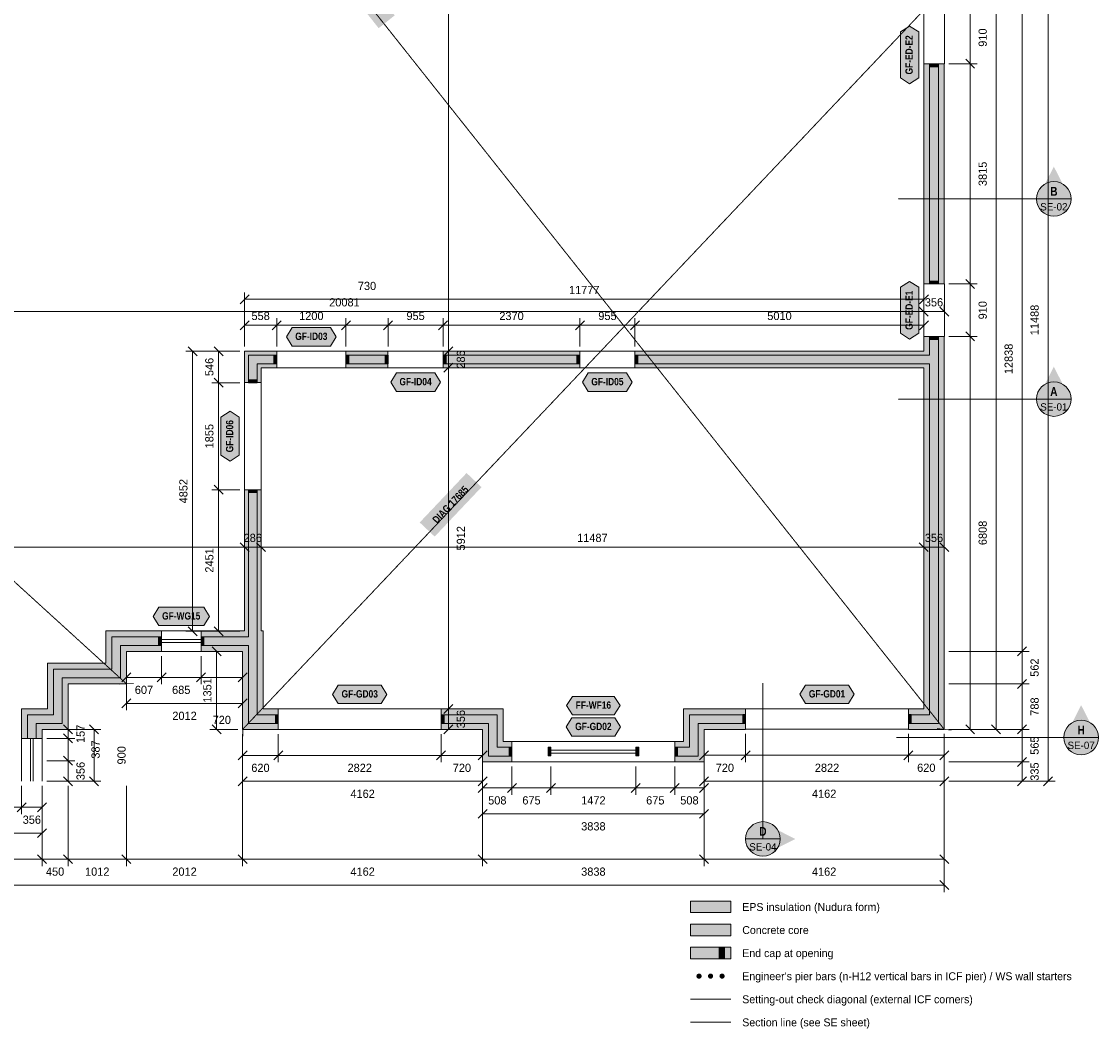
# Model space of a CAD drawing. Header units: millimetres. Extents: x -5835 to 39265, y -4604 to 35078.
# Tile 4 of 5: x 17172 to 35839, y -4319 to 13131. Entities that reach past the tile are written whole.
import ezdxf
from ezdxf.enums import TextEntityAlignment as Align

# ---------------------------------------------------------------- set-up
doc = ezdxf.new("R2010")
doc.units = ezdxf.units.MM
doc.linetypes.add('DASHED', pattern=[1.524, 1.27, -0.254])
for name, color, linetype in [('FILL-C_9E1A1A', 7, 'Continuous'), ('FILL-C_B2B2B5', 7, 'Continuous'), ('FILL-EPS', 7, 'Continuous'), ('FILL-RED', 7, 'Continuous'), ('FILL-TEAL_DK', 7, 'Continuous'), ('FILL-WHITE', 7, 'Continuous'), ('LINE-C_85297A', 7, 'Continuous'), ('LINE-C_85297A-DASH', 7, 'DASHED'), ('LINE-INK', 7, 'Continuous'), ('LINE-INK-DASH', 7, 'DASHED'), ('LINE-RED', 7, 'Continuous'), ('LINE-RED-DASH', 7, 'DASHED'), ('LINE-STEEL_GREY', 7, 'Continuous'), ('LINE-TEAL_DK', 7, 'Continuous'), ('TEXT-C_85297A', 7, 'Continuous'), ('TEXT-INK', 7, 'Continuous'), ('TEXT-RED', 7, 'Continuous'), ('TEXT-TEAL_DK', 7, 'Continuous')]:
    doc.layers.add(name, color=color, linetype=linetype)
doc.styles.add('OpenSansCondensed-Bold', font='OpenSansCondensed-Bold.ttf')

msp = doc.modelspace()

# ---------------------------------------------------------------- hatches: boundary and pattern name
at = {"layer": 'FILL-C_9E1A1A', "true_color": 0x9e1a1a}
h = msp.add_hatch(color=256, dxfattribs=at)
h.dxf.hatch_style = 1
h.paths.add_polyline_path([(28960, -3412), (28959, -3400), (28954, -3389), (28947, -3380), (28938, -3373), (28927, -3369), (28915, -3367), (28904, -3369), (28893, -3373), (28884, -3380), (28876, -3389), (28872, -3400), (28870, -3412), (28872, -3424), (28876, -3434), (28884, -3444), (28893, -3451), (28904, -3455), (28915, -3457), (28927, -3455), (28938, -3451), (28947, -3444), (28954, -3434), (28959, -3424)])
h = msp.add_hatch(color=256, dxfattribs=at)
h.dxf.hatch_style = 1
h.paths.add_polyline_path([(29160, -3412), (29159, -3400), (29154, -3389), (29147, -3380), (29138, -3373), (29127, -3369), (29115, -3367), (29104, -3369), (29093, -3373), (29084, -3380), (29076, -3389), (29072, -3400), (29070, -3412), (29072, -3424), (29076, -3434), (29084, -3444), (29093, -3451), (29104, -3455), (29115, -3457), (29127, -3455), (29138, -3451), (29147, -3444), (29154, -3434), (29159, -3424)])
h = msp.add_hatch(color=256, dxfattribs=at)
h.dxf.hatch_style = 1
h.paths.add_polyline_path([(29360, -3412), (29359, -3400), (29354, -3389), (29347, -3380), (29338, -3373), (29327, -3369), (29315, -3367), (29304, -3369), (29293, -3373), (29284, -3380), (29276, -3389), (29272, -3400), (29270, -3412), (29272, -3424), (29276, -3434), (29284, -3444), (29293, -3451), (29304, -3455), (29315, -3457), (29327, -3455), (29338, -3451), (29347, -3444), (29354, -3434), (29359, -3424)])
at = {"layer": 'FILL-C_B2B2B5', "true_color": 0xb2b2b5}
h = msp.add_hatch(color=256, dxfattribs=at)
h.dxf.hatch_style = 1
h.paths.add_polyline_path([(32912, 8583), (32912, 12398), (33064, 12398), (33064, 8583)])
h = msp.add_hatch(color=256, dxfattribs=at)
h.dxf.hatch_style = 1
h.paths.add_polyline_path([(27805, 7351), (32912, 7351), (32912, 7673), (33064, 7673), (33064, 967), (32545, 967), (32545, 1119), (32912, 1119), (32912, 7199), (27805, 7199)])
h = msp.add_hatch(color=256, dxfattribs=at)
h.dxf.hatch_style = 1
h.paths.add_polyline_path([(21595, 7199), (21257, 7199), (21257, 6873), (21104, 6873), (21104, 7351), (21595, 7351)])
h = msp.add_hatch(color=256, dxfattribs=at)
h.dxf.hatch_style = 1
h.paths.add_polyline_path([(22795, 7351), (23524, 7351), (23524, 7199), (22795, 7199)])
h = msp.add_hatch(color=256, dxfattribs=at)
h.dxf.hatch_style = 1
h.paths.add_polyline_path([(24480, 7351), (26850, 7351), (26850, 7199), (24480, 7199)])
h = msp.add_hatch(color=256, dxfattribs=at)
h.dxf.hatch_style = 1
h.paths.add_polyline_path([(20283, 2469), (21104, 2469), (21104, 5017), (21257, 5017), (21257, 2469), (21257, 2469), (21257, 1118), (21623, 1118), (21623, 966), (21105, 966), (21105, 2317), (20283, 2317)])
h = msp.add_hatch(color=256, dxfattribs=at)
h.dxf.hatch_style = 1
h.paths.add_polyline_path([(17274, 708), (17274, 1119), (17724, 1119), (17724, 1907), (18737, 1907), (18737, 2469), (19598, 2469), (19598, 2317), (18889, 2317), (18889, 1755), (17877, 1755), (17877, 967), (17426, 967), (17426, 708)])
h = msp.add_hatch(color=256, dxfattribs=at)
h.dxf.hatch_style = 1
h.paths.add_polyline_path([(25673, 402), (25267, 402), (25267, 966), (24445, 966), (24445, 1118), (25419, 1118), (25419, 554), (25673, 554)])
h = msp.add_hatch(color=256, dxfattribs=at)
h.dxf.hatch_style = 1
h.paths.add_polyline_path([(29723, 967), (28902, 967), (28902, 402), (28495, 402), (28495, 554), (28749, 554), (28749, 1119), (29723, 1119)])
h = msp.add_hatch(color=256, dxfattribs=at)
h.dxf.hatch_style = 1
h.paths.add_polyline_path([(28765, -2712), (29465, -2712), (29465, -2512), (28765, -2512)])
at = {"layer": 'FILL-EPS', "true_color": 0xccffff}
h = msp.add_hatch(color=256, dxfattribs=at)
h.dxf.hatch_style = 1
h.paths.add_polyline_path([(32810, 8583), (32810, 12398), (32912, 12398), (32912, 8583)])
h = msp.add_hatch(color=256, dxfattribs=at)
h.dxf.hatch_style = 1
h.paths.add_polyline_path([(33166, 8583), (33064, 8583), (33064, 12398), (33166, 12398)])
h = msp.add_hatch(color=256, dxfattribs=at)
h.dxf.hatch_style = 1
h.paths.add_polyline_path([(27805, 7418), (32810, 7418), (32810, 7673), (32912, 7673), (32912, 7351), (27805, 7351)])
h = msp.add_hatch(color=256, dxfattribs=at)
h.dxf.hatch_style = 1
h.paths.add_polyline_path([(33166, 7673), (33166, 865), (32545, 865), (32545, 967), (33064, 967), (33064, 7673)])
h = msp.add_hatch(color=256, dxfattribs=at)
h.dxf.hatch_style = 1
h.paths.add_polyline_path([(21595, 7351), (21104, 7351), (21104, 6873), (21038, 6873), (21038, 7418), (21595, 7418)])
h = msp.add_hatch(color=256, dxfattribs=at)
h.dxf.hatch_style = 1
h.paths.add_polyline_path([(22795, 7418), (23524, 7418), (23524, 7351), (22795, 7351)])
h = msp.add_hatch(color=256, dxfattribs=at)
h.dxf.hatch_style = 1
h.paths.add_polyline_path([(24480, 7418), (26850, 7418), (26850, 7351), (24480, 7351)])
h = msp.add_hatch(color=256, dxfattribs=at)
h.dxf.hatch_style = 1
h.paths.add_polyline_path([(21595, 7132), (21323, 7132), (21323, 6873), (21257, 6873), (21257, 7199), (21595, 7199)])
h = msp.add_hatch(color=256, dxfattribs=at)
h.dxf.hatch_style = 1
h.paths.add_polyline_path([(22795, 7132), (22795, 7199), (23524, 7199), (23524, 7132)])
h = msp.add_hatch(color=256, dxfattribs=at)
h.dxf.hatch_style = 1
h.paths.add_polyline_path([(24480, 7132), (24480, 7199), (26850, 7199), (26850, 7132)])
h = msp.add_hatch(color=256, dxfattribs=at)
h.dxf.hatch_style = 1
h.paths.add_polyline_path([(32810, 7132), (27805, 7132), (27805, 7199), (32912, 7199), (32912, 1119), (32545, 1119), (32545, 1221), (32810, 1221)])
h = msp.add_hatch(color=256, dxfattribs=at)
h.dxf.hatch_style = 1
h.paths.add_polyline_path([(20283, 2571), (20385, 2571), (21003, 2571), (21003, 2571), (21038, 2571), (21038, 5017), (21104, 5017), (21104, 2469), (20283, 2469)])
h = msp.add_hatch(color=256, dxfattribs=at)
h.dxf.hatch_style = 1
h.paths.add_polyline_path([(21323, 5017), (21323, 2571), (21359, 2571), (21359, 1220), (21623, 1220), (21623, 1118), (21257, 1118), (21257, 2469), (21257, 2469), (21257, 5017)])
h = msp.add_hatch(color=256, dxfattribs=at)
h.dxf.hatch_style = 1
h.paths.add_polyline_path([(17172, 708), (17172, 1221), (17623, 1221), (17623, 2009), (18635, 2009), (18635, 2571), (19598, 2571), (19598, 2469), (18737, 2469), (18737, 1907), (17724, 1907), (17724, 1119), (17274, 1119), (17274, 708)])
h = msp.add_hatch(color=256, dxfattribs=at)
h.dxf.hatch_style = 1
h.paths.add_polyline_path([(17426, 708), (17426, 967), (17877, 967), (17877, 1755), (18889, 1755), (18889, 2317), (19598, 2317), (19598, 2215), (18991, 2215), (18991, 1653), (17978, 1653), (17978, 865), (17528, 865), (17528, 708)])
h = msp.add_hatch(color=256, dxfattribs=at)
h.dxf.hatch_style = 1
h.paths.add_polyline_path([(21003, 2215), (20283, 2215), (20283, 2317), (21105, 2317), (21105, 966), (21623, 966), (21623, 864), (21003, 864)])
h = msp.add_hatch(color=256, dxfattribs=at)
h.dxf.hatch_style = 1
h.paths.add_polyline_path([(25521, 656), (25673, 656), (25673, 554), (25419, 554), (25419, 1118), (24445, 1118), (24445, 1220), (25521, 1220)])
h = msp.add_hatch(color=256, dxfattribs=at)
h.dxf.hatch_style = 1
h.paths.add_polyline_path([(28648, 1221), (28751, 1221), (28800, 1221), (28807, 1221), (29003, 1221), (29003, 1221), (29723, 1221), (29723, 1119), (28749, 1119), (28749, 554), (28495, 554), (28495, 656), (28648, 656)])
h = msp.add_hatch(color=256, dxfattribs=at)
h.dxf.hatch_style = 1
h.paths.add_polyline_path([(25673, 300), (25165, 300), (25165, 864), (24445, 864), (24445, 966), (25267, 966), (25267, 402), (25673, 402)])
h = msp.add_hatch(color=256, dxfattribs=at)
h.dxf.hatch_style = 1
h.paths.add_polyline_path([(29723, 865), (29003, 865), (29003, 300), (28495, 300), (28495, 402), (28902, 402), (28902, 967), (29723, 967)])
h = msp.add_hatch(color=256, dxfattribs=at)
h.dxf.hatch_style = 1
h.paths.add_polyline_path([(28765, -2312), (29465, -2312), (29465, -2112), (28765, -2112)])
h = msp.add_hatch(color=256, dxfattribs=at)
h.dxf.hatch_style = 1
h.paths.add_polyline_path([(28765, -3112), (29465, -3112), (29465, -2912), (28765, -2912)])
at = {"layer": 'FILL-RED', "true_color": 0xb81a1f}
h = msp.add_hatch(color=256, dxfattribs=at)
h.dxf.hatch_style = 1
h.paths.add_polyline_path([(35066, 10617), (34781, 10057), (35351, 10057)])
h = msp.add_hatch(color=256, dxfattribs=at)
h.dxf.hatch_style = 1
h.paths.add_polyline_path([(35066, 7149), (34781, 6589), (35351, 6589)])
h = msp.add_hatch(color=256, dxfattribs=at)
h.dxf.hatch_style = 1
h.paths.add_polyline_path([(35539, 1284), (35254, 724), (35824, 724)])
h = msp.add_hatch(color=256, dxfattribs=at)
h.dxf.hatch_style = 1
h.paths.add_polyline_path([(30583, -1035), (30023, -750), (30023, -1320)])
at = {"layer": 'FILL-TEAL_DK', "true_color": 0x006b5c}
h = msp.add_hatch(color=256, dxfattribs=at)
h.dxf.hatch_style = 1
h.paths.add_polyline_path([(32917, 12398), (32917, 12398), (32917, 12398), (33069, 12398), (33069, 12398), (33069, 12398), (33069, 12348), (33069, 12348), (33069, 12348), (32917, 12348), (32917, 12348), (32917, 12348)])
h = msp.add_hatch(color=256, dxfattribs=at)
h.dxf.hatch_style = 1
h.paths.add_polyline_path([(32917, 8633), (32917, 8633), (32917, 8633), (33069, 8633), (33069, 8633), (33069, 8633), (33069, 8583), (33069, 8583), (33069, 8583), (32917, 8583), (32917, 8583), (32917, 8583)])
h = msp.add_hatch(color=256, dxfattribs=at)
h.dxf.hatch_style = 1
h.paths.add_polyline_path([(32917, 7673), (33069, 7673), (33069, 7623), (32917, 7623)])
h = msp.add_hatch(color=256, dxfattribs=at)
h.dxf.hatch_style = 1
h.paths.add_polyline_path([(21545, 7351), (21595, 7351), (21595, 7199), (21545, 7199)])
h = msp.add_hatch(color=256, dxfattribs=at)
h.dxf.hatch_style = 1
h.paths.add_polyline_path([(22795, 7351), (22845, 7351), (22845, 7199), (22795, 7199)])
h = msp.add_hatch(color=256, dxfattribs=at)
h.dxf.hatch_style = 1
h.paths.add_polyline_path([(23475, 7351), (23525, 7351), (23525, 7199), (23475, 7199)])
h = msp.add_hatch(color=256, dxfattribs=at)
h.dxf.hatch_style = 1
h.paths.add_polyline_path([(24480, 7351), (24530, 7351), (24530, 7199), (24480, 7199)])
h = msp.add_hatch(color=256, dxfattribs=at)
h.dxf.hatch_style = 1
h.paths.add_polyline_path([(26800, 7351), (26850, 7351), (26850, 7199), (26800, 7199)])
h = msp.add_hatch(color=256, dxfattribs=at)
h.dxf.hatch_style = 1
h.paths.add_polyline_path([(27805, 7351), (27855, 7351), (27855, 7199), (27805, 7199)])
h = msp.add_hatch(color=256, dxfattribs=at)
h.dxf.hatch_style = 1
h.paths.add_polyline_path([(21104, 6872), (21104, 6872), (21104, 6922), (21104, 6922), (21104, 6922), (21256, 6922), (21256, 6922), (21256, 6922), (21256, 6872), (21256, 6872), (21256, 6872), (21104, 6872)])
h = msp.add_hatch(color=256, dxfattribs=at)
h.dxf.hatch_style = 1
h.paths.add_polyline_path([(21104, 4967), (21104, 4967), (21104, 5017), (21104, 5017), (21104, 5017), (21256, 5017), (21256, 5017), (21256, 5017), (21256, 4967), (21256, 4967), (21256, 4967), (21104, 4967)])
h = msp.add_hatch(color=256, dxfattribs=at)
h.dxf.hatch_style = 1
h.paths.add_polyline_path([(19548, 2470), (19598, 2470), (19598, 2318), (19548, 2318)])
h = msp.add_hatch(color=256, dxfattribs=at)
h.dxf.hatch_style = 1
h.paths.add_polyline_path([(20283, 2470), (20333, 2470), (20333, 2318), (20283, 2318)])
h = msp.add_hatch(color=256, dxfattribs=at)
h.dxf.hatch_style = 1
h.paths.add_polyline_path([(29673, 1120), (29723, 1120), (29723, 968), (29673, 968)])
h = msp.add_hatch(color=256, dxfattribs=at)
h.dxf.hatch_style = 1
h.paths.add_polyline_path([(32545, 1120), (32595, 1120), (32595, 968), (32545, 968)])
h = msp.add_hatch(color=256, dxfattribs=at)
h.dxf.hatch_style = 1
h.paths.add_polyline_path([(21573, 1119), (21623, 1119), (21623, 967), (21573, 967)])
h = msp.add_hatch(color=256, dxfattribs=at)
h.dxf.hatch_style = 1
h.paths.add_polyline_path([(24445, 1119), (24495, 1119), (24495, 967), (24445, 967)])
h = msp.add_hatch(color=256, dxfattribs=at)
h.dxf.hatch_style = 1
h.paths.add_polyline_path([(25623, 555), (25673, 555), (25673, 403), (25623, 403)])
h = msp.add_hatch(color=256, dxfattribs=at)
h.dxf.hatch_style = 1
h.paths.add_polyline_path([(26298, 555), (26348, 555), (26348, 403), (26298, 403)])
h = msp.add_hatch(color=256, dxfattribs=at)
h.dxf.hatch_style = 1
h.paths.add_polyline_path([(27820, 555), (27870, 555), (27870, 403), (27820, 403)])
h = msp.add_hatch(color=256, dxfattribs=at)
h.dxf.hatch_style = 1
h.paths.add_polyline_path([(28495, 555), (28545, 555), (28545, 403), (28495, 403)])
h = msp.add_hatch(color=256, dxfattribs=at)
h.dxf.hatch_style = 1
h.paths.add_polyline_path([(29265, -3112), (29355, -3112), (29355, -2912), (29265, -2912)])
at = {"layer": 'FILL-WHITE', "true_color": 0xffffff}
h = msp.add_hatch(color=256, dxfattribs=at)
h.dxf.hatch_style = 1
h.paths.add_polyline_path([(22628, 13941), (23362, 13016), (23641, 13238), (22907, 14162)])
h = msp.add_hatch(color=256, dxfattribs=at)
h.dxf.hatch_style = 1
h.paths.add_polyline_path([(32565, 12054), (32405, 12154), (32405, 12952), (32565, 13052), (32725, 12952), (32725, 12154)])
h = msp.add_hatch(color=256, dxfattribs=at)
h.dxf.hatch_style = 1
h.paths.add_polyline_path([(35366, 10057), (35355, 10135), (35325, 10207), (35278, 10269), (35216, 10317), (35143, 10347), (35066, 10357), (34988, 10347), (34916, 10317), (34853, 10269), (34806, 10207), (34776, 10135), (34766, 10057), (34776, 9979), (34806, 9907), (34853, 9845), (34916, 9797), (34988, 9767), (35066, 9757), (35143, 9767), (35216, 9797), (35278, 9845), (35325, 9907), (35355, 9979)])
h = msp.add_hatch(color=256, dxfattribs=at)
h.dxf.hatch_style = 1
h.paths.add_polyline_path([(32565, 7629), (32405, 7729), (32405, 8527), (32565, 8627), (32725, 8527), (32725, 7729)])
h = msp.add_hatch(color=256, dxfattribs=at)
h.dxf.hatch_style = 1
h.paths.add_polyline_path([(21764, 7668), (21864, 7828), (22526, 7828), (22626, 7668), (22526, 7508), (21864, 7508)])
h = msp.add_hatch(color=256, dxfattribs=at)
h.dxf.hatch_style = 1
h.paths.add_polyline_path([(23571, 6882), (23671, 7042), (24334, 7042), (24434, 6882), (24334, 6722), (23671, 6722)])
h = msp.add_hatch(color=256, dxfattribs=at)
h.dxf.hatch_style = 1
h.paths.add_polyline_path([(26896, 6882), (26996, 7042), (27659, 7042), (27759, 6882), (27659, 6722), (26996, 6722)])
h = msp.add_hatch(color=256, dxfattribs=at)
h.dxf.hatch_style = 1
h.paths.add_polyline_path([(35366, 6589), (35355, 6667), (35325, 6739), (35278, 6801), (35216, 6849), (35143, 6879), (35066, 6889), (34988, 6879), (34916, 6849), (34853, 6801), (34806, 6739), (34776, 6667), (34766, 6589), (34776, 6511), (34806, 6439), (34853, 6377), (34916, 6329), (34988, 6299), (35066, 6289), (35143, 6299), (35216, 6329), (35278, 6377), (35325, 6439), (35355, 6511)])
h = msp.add_hatch(color=256, dxfattribs=at)
h.dxf.hatch_style = 1
h.paths.add_polyline_path([(20787, 5514), (20627, 5614), (20627, 6276), (20787, 6376), (20947, 6276), (20947, 5614)])
h = msp.add_hatch(color=256, dxfattribs=at)
h.dxf.hatch_style = 1
h.paths.add_polyline_path([(24333, 4205), (25145, 5062), (24886, 5307), (24074, 4450)])
h = msp.add_hatch(color=256, dxfattribs=at)
h.dxf.hatch_style = 1
h.paths.add_polyline_path([(19451, 2822), (19551, 2982), (20330, 2982), (20430, 2822), (20330, 2662), (19551, 2662)])
h = msp.add_hatch(color=256, dxfattribs=at)
h.dxf.hatch_style = 1
h.paths.add_polyline_path([(22562, 1470), (22662, 1630), (23406, 1630), (23506, 1470), (23406, 1311), (22662, 1311)])
h = msp.add_hatch(color=256, dxfattribs=at)
h.dxf.hatch_style = 1
h.paths.add_polyline_path([(30662, 1472), (30762, 1631), (31506, 1631), (31606, 1472), (31506, 1312), (30762, 1312)])
h = msp.add_hatch(color=256, dxfattribs=at)
h.dxf.hatch_style = 1
h.paths.add_polyline_path([(26621, 1276), (26721, 1436), (27447, 1436), (27547, 1276), (27447, 1117), (26721, 1117)])
h = msp.add_hatch(color=256, dxfattribs=at)
h.dxf.hatch_style = 1
h.paths.add_polyline_path([(26612, 906), (26712, 1066), (27456, 1066), (27556, 906), (27456, 747), (26712, 747)])
h = msp.add_hatch(color=256, dxfattribs=at)
h.dxf.hatch_style = 1
h.paths.add_polyline_path([(35839, 724), (35829, 802), (35799, 874), (35751, 936), (35689, 984), (35617, 1014), (35539, 1024), (35462, 1014), (35389, 984), (35327, 936), (35279, 874), (35249, 802), (35239, 724), (35249, 646), (35279, 574), (35327, 512), (35389, 464), (35462, 434), (35539, 424), (35617, 434), (35689, 464), (35751, 512), (35799, 574), (35829, 646)])
h = msp.add_hatch(color=256, dxfattribs=at)
h.dxf.hatch_style = 1
h.paths.add_polyline_path([(30323, -1035), (30313, -957), (30283, -885), (30235, -822), (30173, -775), (30101, -745), (30023, -735), (29945, -745), (29873, -775), (29811, -822), (29763, -885), (29733, -957), (29723, -1035), (29733, -1112), (29763, -1185), (29811, -1247), (29873, -1294), (29945, -1324), (30023, -1335), (30101, -1324), (30173, -1294), (30235, -1247), (30283, -1185), (30313, -1112)])

# ---------------------------------------------------------------- linework, layer by layer
at = {"layer": 'LINE-C_85297A', "lineweight": 5}
for p, q in [((18871, 1647), (19110, 1658)), ((21006, 744), (21000, 984)), ((33285, 852), (33046, 879))]:
    msp.add_line(p, q, dxfattribs=at)
at = {"layer": 'LINE-C_85297A-DASH', "lineweight": 5}
for p, q in [((-35, 18991), (18991, 1653)), ((33166, 865), (18770, 18991)), ((21003, 864), (33166, 13703)), ((28765, -3812), (29465, -3812))]:
    msp.add_line(p, q, dxfattribs=at)
at = {"layer": 'LINE-INK', "lineweight": 5}
for p, q in [((34516, -35), (34516, 31591)), ((34966, -35), (34966, 31591)), ((24571, 864), (24571, 22591)), ((33616, 13703), (33616, 865)), ((34066, 13703), (34066, 865)), ((33246, 12398), (33736, 12398)), ((33538, 12476), (33693, 12320)), ((33538, 8661), (33693, 8505)), ((21038, 7498), (21038, 8438)), ((32815, 7498), (32815, 8438)), ((33246, 8583), (33736, 8583)), ((20960, 8240), (21115, 8396)), ((21038, 8318), (32815, 8318)), ((32737, 8240), (32893, 8396)), ((32810, 8104), (32810, 8224)), ((33166, 8104), (33166, 8224)), ((33166, 8104), (-35, 8104)), ((32888, 8026), (32732, 8181)), ((33243, 8026), (33088, 8181)), ((20960, 7790), (21115, 7946)), ((21038, 7498), (21038, 7988)), ((21038, 7868), (32815, 7868)), ((21517, 7790), (21673, 7946)), ((21595, 7498), (21595, 7988)), ((22717, 7790), (22873, 7946)), ((22795, 7498), (22795, 7988)), ((23447, 7790), (23603, 7946)), ((23525, 7498), (23525, 7988)), ((24402, 7790), (24558, 7946)), ((24480, 7498), (24480, 7988)), ((26772, 7790), (26928, 7946)), ((26850, 7498), (26850, 7988)), ((27727, 7790), (27883, 7946)), ((27805, 7498), (27805, 7988)), ((32737, 7790), (32893, 7946)), ((32815, 7498), (32815, 7988)), ((33246, 7673), (33736, 7673)), ((33538, 7751), (33693, 7595)), ((20215, 7340), (20060, 7496)), ((20665, 7340), (20510, 7496)), ((24493, 7340), (24649, 7496)), ((20958, 7418), (20018, 7418)), ((20138, 2566), (20138, 7418)), ((20958, 7418), (20468, 7418)), ((20588, 2566), (20588, 7418)), ((24571, 7418), (24691, 7418)), ((24493, 7054), (24649, 7210)), ((24571, 7132), (24691, 7132)), ((20665, 6794), (20510, 6950)), ((20958, 6872), (20468, 6872)), ((20665, 4939), (20510, 5095)), ((20958, 5017), (20468, 5017)), ((21038, 4022), (21038, 4142)), ((21323, 4022), (21323, 4142)), ((32810, 4022), (32810, 4142)), ((33166, 4022), (33166, 4142)), ((33166, 4022), (-35, 4022)), ((21115, 3944), (20960, 4099)), ((21401, 3944), (21246, 4099)), ((32888, 3944), (32732, 4099)), ((33243, 3944), (33088, 4099)), ((20215, 2488), (20060, 2644)), ((20665, 2488), (20510, 2644)), ((19598, 2572), (20283, 2572)), ((20958, 2566), (20018, 2566)), ((20958, 2566), (20468, 2566)), ((19598, 2419), (20283, 2419)), ((19598, 2369), (20283, 2369)), ((20631, 2138), (20475, 2293)), ((34438, 2138), (34593, 2293)), ((18991, 2135), (18991, 1645)), ((18991, 2135), (18991, 1195)), ((19598, 2216), (20283, 2216)), ((19598, 2135), (19598, 1645)), ((20283, 2135), (20283, 1645)), ((20923, 2215), (20433, 2215)), ((20553, 864), (20553, 2215)), ((21003, 2135), (21003, 1645)), ((21003, 2135), (21003, 1195)), ((33246, 2215), (34636, 2215)), ((19068, 1843), (18913, 1688)), ((21003, 1765), (18991, 1765)), ((19676, 1843), (19520, 1688)), ((20361, 1843), (20205, 1688)), ((21081, 1843), (20925, 1688)), ((34438, 1575), (34593, 1731)), ((33246, 1653), (34636, 1653)), ((19068, 1393), (18913, 1238)), ((21003, 1315), (18991, 1315)), ((21081, 1393), (20925, 1238)), ((24493, 1142), (24649, 1298)), ((24571, 1220), (24691, 1220)), ((17900, 943), (18056, 788)), ((18350, 943), (18506, 788)), ((20631, 787), (20475, 942)), ((24493, 787), (24649, 942)), ((33538, 943), (33693, 788)), ((33988, 943), (34143, 788)), ((34438, 788), (34593, 943)), ((17608, 865), (18098, 865)), ((17608, 865), (18548, 865)), ((17900, 786), (18056, 631)), ((17978, 865), (17978, -35)), ((18428, 865), (18428, -35)), ((20923, 864), (20433, 864)), ((21003, 784), (21003, 294)), ((21003, 784), (21003, -156)), ((21623, 784), (21623, 294)), ((24445, 784), (24445, 294)), ((24571, 864), (24691, 864)), ((25165, 784), (25165, 294)), ((25165, 784), (25165, -156)), ((29003, 785), (29003, 295)), ((29003, 785), (29003, -155)), ((29723, 785), (29723, 295)), ((32545, 785), (32545, 295)), ((33166, 785), (33166, 295)), ((33166, 785), (33166, -155)), ((33246, 865), (33736, 865)), ((33246, 865), (34186, 865)), ((33246, 865), (34636, 865)), ((17172, 321), (17172, 708)), ((17325, 321), (17325, 708)), ((17375, 321), (17375, 708)), ((17528, 321), (17528, 708)), ((17608, 708), (18098, 708)), ((26348, 656), (27820, 656)), ((17900, 399), (18056, 244)), ((21081, 492), (20925, 337)), ((25165, 414), (21003, 414)), ((21701, 492), (21545, 337)), ((24523, 492), (24367, 337)), ((25243, 492), (25088, 337)), ((26348, 504), (27820, 504)), ((26348, 454), (27820, 454)), ((29081, 493), (28925, 338)), ((33166, 415), (29003, 415)), ((29801, 493), (29645, 338)), ((32623, 493), (32467, 338)), ((33243, 493), (33088, 338)), ((34438, 223), (34593, 378)), ((17172, -35), (17172, 321)), ((17325, -35), (17325, 321)), ((17375, -35), (17375, 321)), ((17528, -35), (17528, 321)), ((17608, 321), (18098, 321)), ((25165, 220), (25165, -270)), ((25165, 220), (25165, -720)), ((25673, 220), (25673, -270)), ((26348, 301), (27820, 301)), ((26348, 220), (26348, -270)), ((27820, 220), (27820, -270)), ((28495, 220), (28495, -270)), ((29003, 220), (29003, -270)), ((29003, 220), (29003, -720)), ((33246, 300), (34636, 300)), ((17900, 43), (18056, -112)), ((18350, 43), (18506, -112)), ((21081, 42), (20925, -113)), ((25243, 42), (25088, -113)), ((29081, 43), (28925, -112)), ((33243, 43), (33088, -112)), ((34438, -112), (34593, 43)), ((34888, -112), (35043, 43)), ((17172, -115), (17172, -605)), ((17528, -115), (17528, -605)), ((17528, -115), (17528, -1055)), ((17528, -115), (17528, -1505)), ((17608, -35), (18098, -35)), ((17608, -35), (18548, -35)), ((17978, -115), (17978, -1505)), ((18991, -115), (18991, -1505)), ((25165, -36), (21003, -36)), ((21003, -115), (21003, -1505)), ((25243, -72), (25088, -227)), ((25165, -115), (25165, -1505)), ((29003, -150), (25165, -150)), ((25751, -72), (25595, -227)), ((26426, -72), (26270, -227)), ((27898, -72), (27742, -227)), ((28573, -72), (28417, -227)), ((29081, -72), (28925, -227)), ((33166, -35), (29003, -35)), ((29003, -115), (29003, -1505)), ((33166, -115), (33166, -1505)), ((33166, -115), (33166, -1955)), ((33246, -35), (34636, -35)), ((33246, -35), (35086, -35)), ((17528, -485), (14253, -485)), ((17250, -407), (17094, -562)), ((17606, -407), (17450, -562)), ((25243, -522), (25088, -677)), ((29081, -522), (28925, -677)), ((29003, -600), (25165, -600)), ((17606, -857), (17450, -1012)), ((17528, -935), (14253, -935)), ((-35, -1385), (33166, -1385)), ((17450, -1307), (17606, -1462)), ((17900, -1307), (18056, -1462)), ((18913, -1307), (19068, -1462)), ((20925, -1307), (21081, -1462)), ((25088, -1307), (25243, -1462)), ((28925, -1307), (29081, -1462)), ((33088, -1307), (33243, -1462)), ((-35, -1835), (33166, -1835)), ((33088, -1757), (33243, -1912))]:
    msp.add_line(p, q, dxfattribs=at)
for points in [[(33166, 12398), (33166, 8583), (32810, 8583), (32810, 12398)], [(32810, 1221), (32810, 7132), (27805, 7132), (27805, 7418), (32810, 7418), (32810, 7673), (33166, 7673), (33166, 865), (32545, 865), (32545, 1221)], [(21595, 7418), (21595, 7132), (21323, 7132), (21323, 6873), (21038, 6873), (21038, 7418)], [(23524, 7132), (22795, 7132), (22795, 7418), (23524, 7418)], [(26850, 7132), (24480, 7132), (24480, 7418), (26850, 7418)], [(21003, 864), (21003, 2215), (20283, 2215), (20283, 2571), (20385, 2571), (21003, 2571), (21003, 2571), (21038, 2571), (21038, 5017), (21323, 5017), (21323, 2571), (21359, 2571), (21359, 1220), (21623, 1220), (21623, 864)], [(17528, 708), (17172, 708), (17172, 1221), (17623, 1221), (17623, 2009), (18635, 2009), (18635, 2571), (19598, 2571), (19598, 2215), (18991, 2215), (18991, 1653), (17978, 1653), (17978, 865), (17528, 865)], [(25521, 1220), (25521, 656), (25673, 656), (25673, 300), (25165, 300), (25165, 864), (24445, 864), (24445, 1220)], [(28648, 656), (28648, 1221), (28751, 1221), (28800, 1221), (28807, 1221), (29003, 1221), (29003, 1221), (29723, 1221), (29723, 865), (29003, 865), (29003, 300), (28495, 300), (28495, 656)], [(28765, -2312), (29465, -2312), (29465, -2112), (28765, -2112)], [(28765, -3112), (29465, -3112), (29465, -2912), (28765, -2912)]]:
    msp.add_lwpolyline(points, close=True, dxfattribs=at)
at = {"layer": 'LINE-INK-DASH', "lineweight": 5}
for p, q in [((32815, 12398), (32815, 13308)), ((33171, 12398), (33171, 13308)), ((32815, 7673), (32815, 8583)), ((33171, 7673), (33171, 8583)), ((21595, 7418), (22795, 7418)), ((24480, 7418), (23525, 7418)), ((27805, 7418), (26850, 7418)), ((21595, 7132), (22795, 7132)), ((24480, 7132), (23525, 7132)), ((27805, 7132), (26850, 7132)), ((21037, 5017), (21037, 6872)), ((21323, 5017), (21323, 6872)), ((21623, 1220), (24445, 1220)), ((29723, 1222), (32545, 1222)), ((21623, 865), (24445, 865)), ((29723, 866), (32545, 866)), ((25673, 656), (28495, 656)), ((25673, 301), (28495, 301))]:
    msp.add_line(p, q, dxfattribs=at)
at = {"layer": 'LINE-RED', "lineweight": 5}
for p, q in [((34766, 10057), (35366, 10057)), ((34766, 6589), (35366, 6589)), ((35239, 724), (35839, 724)), ((29723, -1035), (30323, -1035))]:
    msp.add_line(p, q, dxfattribs=at)
for centre in [(35066, 10057), (35066, 6589), (35539, 724), (30023, -1035)]:
    msp.add_circle(centre, 300, dxfattribs=at)
at = {"layer": 'LINE-RED-DASH', "lineweight": 5}
for p, q in [((35066, 10057), (32366, 10057)), ((35066, 6589), (32366, 6589)), ((30023, -1035), (30023, 1665)), ((35539, 724), (32339, 724)), ((28765, -4212), (29465, -4212))]:
    msp.add_line(p, q, dxfattribs=at)
at = {"layer": 'LINE-STEEL_GREY', "lineweight": 5}
for points in [[(32912, 8583), (32912, 12398), (33064, 12398), (33064, 8583)], [(27805, 7351), (32912, 7351), (32912, 7673), (33064, 7673), (33064, 967), (32545, 967), (32545, 1119), (32912, 1119), (32912, 7199), (27805, 7199)], [(21595, 7199), (21257, 7199), (21257, 6873), (21104, 6873), (21104, 7351), (21595, 7351)], [(22795, 7351), (23524, 7351), (23524, 7199), (22795, 7199)], [(24480, 7351), (26850, 7351), (26850, 7199), (24480, 7199)], [(20283, 2469), (21104, 2469), (21104, 5017), (21257, 5017), (21257, 2469), (21257, 2469), (21257, 1118), (21623, 1118), (21623, 966), (21105, 966), (21105, 2317), (20283, 2317)], [(17274, 708), (17274, 1119), (17724, 1119), (17724, 1907), (18737, 1907), (18737, 2469), (19598, 2469), (19598, 2317), (18889, 2317), (18889, 1755), (17877, 1755), (17877, 967), (17426, 967), (17426, 708)], [(25673, 402), (25267, 402), (25267, 966), (24445, 966), (24445, 1118), (25419, 1118), (25419, 554), (25673, 554)], [(29723, 967), (28902, 967), (28902, 402), (28495, 402), (28495, 554), (28749, 554), (28749, 1119), (29723, 1119)], [(28765, -2712), (29465, -2712), (29465, -2512), (28765, -2512)]]:
    msp.add_lwpolyline(points, close=True, dxfattribs=at)
at = {"layer": 'LINE-TEAL_DK', "lineweight": 5}
for points in [[(32565, 12054), (32405, 12154), (32405, 12952), (32565, 13052), (32725, 12952), (32725, 12154)], [(32917, 12398), (32917, 12398), (32917, 12398), (33069, 12398), (33069, 12398), (33069, 12398), (33069, 12348), (33069, 12348), (33069, 12348), (32917, 12348), (32917, 12348), (32917, 12348)], [(32565, 7629), (32405, 7729), (32405, 8527), (32565, 8627), (32725, 8527), (32725, 7729)], [(32917, 8633), (32917, 8633), (32917, 8633), (33069, 8633), (33069, 8633), (33069, 8633), (33069, 8583), (33069, 8583), (33069, 8583), (32917, 8583), (32917, 8583), (32917, 8583)], [(21764, 7668), (21864, 7828), (22526, 7828), (22626, 7668), (22526, 7508), (21864, 7508)], [(32917, 7673), (33069, 7673), (33069, 7623), (32917, 7623)], [(21545, 7351), (21595, 7351), (21595, 7199), (21545, 7199)], [(22795, 7351), (22845, 7351), (22845, 7199), (22795, 7199)], [(23475, 7351), (23525, 7351), (23525, 7199), (23475, 7199)], [(24480, 7351), (24530, 7351), (24530, 7199), (24480, 7199)], [(26800, 7351), (26850, 7351), (26850, 7199), (26800, 7199)], [(27805, 7351), (27855, 7351), (27855, 7199), (27805, 7199)], [(21104, 6872), (21104, 6872), (21104, 6922), (21104, 6922), (21104, 6922), (21256, 6922), (21256, 6922), (21256, 6922), (21256, 6872), (21256, 6872), (21256, 6872), (21104, 6872)], [(23571, 6882), (23671, 7042), (24334, 7042), (24434, 6882), (24334, 6722), (23671, 6722)], [(26896, 6882), (26996, 7042), (27659, 7042), (27759, 6882), (27659, 6722), (26996, 6722)], [(20787, 5514), (20627, 5614), (20627, 6276), (20787, 6376), (20947, 6276), (20947, 5614)], [(21104, 4967), (21104, 4967), (21104, 5017), (21104, 5017), (21104, 5017), (21256, 5017), (21256, 5017), (21256, 5017), (21256, 4967), (21256, 4967), (21256, 4967), (21104, 4967)], [(19451, 2822), (19551, 2982), (20330, 2982), (20430, 2822), (20330, 2662), (19551, 2662)], [(19548, 2470), (19598, 2470), (19598, 2318), (19548, 2318)], [(20283, 2470), (20333, 2470), (20333, 2318), (20283, 2318)], [(22562, 1470), (22662, 1630), (23406, 1630), (23506, 1470), (23406, 1311), (22662, 1311)], [(30662, 1472), (30762, 1631), (31506, 1631), (31606, 1472), (31506, 1312), (30762, 1312)], [(26621, 1276), (26721, 1436), (27447, 1436), (27547, 1276), (27447, 1117), (26721, 1117)], [(29673, 1120), (29723, 1120), (29723, 968), (29673, 968)], [(32545, 1120), (32595, 1120), (32595, 968), (32545, 968)], [(21573, 1119), (21623, 1119), (21623, 967), (21573, 967)], [(24445, 1119), (24495, 1119), (24495, 967), (24445, 967)], [(26612, 906), (26712, 1066), (27456, 1066), (27556, 906), (27456, 747), (26712, 747)], [(25623, 555), (25673, 555), (25673, 403), (25623, 403)], [(26298, 555), (26348, 555), (26348, 403), (26298, 403)], [(27820, 555), (27870, 555), (27870, 403), (27820, 403)], [(28495, 555), (28545, 555), (28545, 403), (28495, 403)], [(29265, -3112), (29355, -3112), (29355, -2912), (29265, -2912)]]:
    msp.add_lwpolyline(points, close=True, dxfattribs=at)

# ---------------------------------------------------------------- texts
at = {"layer": 'TEXT-C_85297A', "style": 'OpenSansCondensed-Bold'}
msp.add_text('DIAG 17685', height=127, rotation=46.549, dxfattribs=at).set_placement((24652, 4716), align=Align.CENTER)
at = {"layer": 'TEXT-INK'}
for s, p in [('910', (33903, 12853)), ('3815', (33903, 10491)), ('910', (33903, 8128)), ('11488', (34803, 7959)), ('12838', (34353, 7284)), ('546', (20498, 7145)), ('286', (24858, 7275)), ('1855', (20498, 5945)), ('4852', (20048, 4992)), ('5912', (24858, 4176)), ('6808', (33903, 4269)), ('2451', (20498, 3792)), ('562', (34803, 1934)), ('1351', (20463, 1540)), ('788', (34803, 1259)), ('356', (24858, 1042)), ('157', (18266, 787)), ('387', (18526, 515)), ('900', (18976, 415)), ('565', (34803, 583)), ('356', (18266, 143)), ('335', (34803, 133))]:
    msp.add_text(s, height=142.2, rotation=90, dxfattribs=at).set_placement(p, align=Align.CENTER)
for s, p in [('730', (23160, 8478)), ('11777', (26926, 8408)), ('20081', (22769, 8194)), ('356', (32988, 8194)), ('558', (21316, 7958)), ('1200', (22195, 7958)), ('955', (24002, 7958)), ('2370', (25665, 7958)), ('955', (27328, 7958)), ('5010', (30310, 7958)), ('286', (21180, 4112)), ('11487', (27067, 4112)), ('356', (32988, 4112)), ('607', (19294, 1478)), ('685', (19940, 1478)), ('2012', (19997, 1028)), ('720', (20643, 958)), ('620', (21313, 127)), ('2822', (23034, 127)), ('720', (24805, 127)), ('720', (29363, 128)), ('2822', (31134, 128)), ('620', (32855, 128)), ('4162', (23084, -323)), ('4162', (31084, -322)), ('508', (25419, -437)), ('675', (26011, -437)), ('1472', (27084, -437)), ('675', (28158, -437)), ('508', (28749, -437)), ('356', (17350, -772)), ('3838', (27084, -887)), ('450', (17753, -1672)), ('1012', (18484, -1672)), ('2012', (19997, -1672)), ('4162', (23084, -1672)), ('3838', (27084, -1672)), ('4162', (31084, -1672))]:
    msp.add_text(s, height=142.2, dxfattribs=at).set_placement(p, align=Align.CENTER)
for s, p in [('EPS insulation (Nudura form)', (29665, -2282)), ('Concrete core', (29665, -2682)), ('End cap at opening', (29665, -3082)), ("Engineer's pier bars (n-H12 vertical bars in ICF pier) / WS wall starters", (29665, -3482)), ('Setting-out check diagonal (external ICF corners)', (29665, -3882)), ('Section line (see SE sheet)', (29665, -4282))]:
    msp.add_text(s, height=137.16, dxfattribs=at).set_placement(p)
at = {"layer": 'TEXT-RED', "style": 'OpenSansCondensed-Bold'}
for s, p in [('B', (35066, 10112)), ('A', (35066, 6644)), ('H', (35539, 779)), ('D', (30023, -980))]:
    msp.add_text(s, height=152, dxfattribs=at).set_placement(p, align=Align.CENTER)
at = {"layer": 'TEXT-RED'}
for s, p in [('SE-02', (35066, 9857)), ('SE-01', (35066, 6389)), ('SE-07', (35539, 524)), ('SE-04', (30023, -1235))]:
    msp.add_text(s, height=127, dxfattribs=at).set_placement(p, align=Align.CENTER)
at = {"layer": 'TEXT-TEAL_DK', "style": 'OpenSansCondensed-Bold'}
for s, p in [('GF-ED-E2', (32620, 12553)), ('GF-ED-E1', (32620, 8128)), ('GF-ID06', (20842, 5945))]:
    msp.add_text(s, height=127, rotation=90, dxfattribs=at).set_placement(p, align=Align.CENTER)
for s, p in [('GF-ID03', (22195, 7613)), ('GF-ID04', (24002, 6827)), ('GF-ID05', (27327, 6827)), ('GF-WG15', (19940, 2767)), ('GF-GD03', (23034, 1416)), ('GF-GD01', (31134, 1417)), ('FF-WF16', (27084, 1222)), ('GF-GD02', (27084, 852))]:
    msp.add_text(s, height=127, dxfattribs=at).set_placement(p, align=Align.CENTER)

doc.saveas('drawing.dxf')
